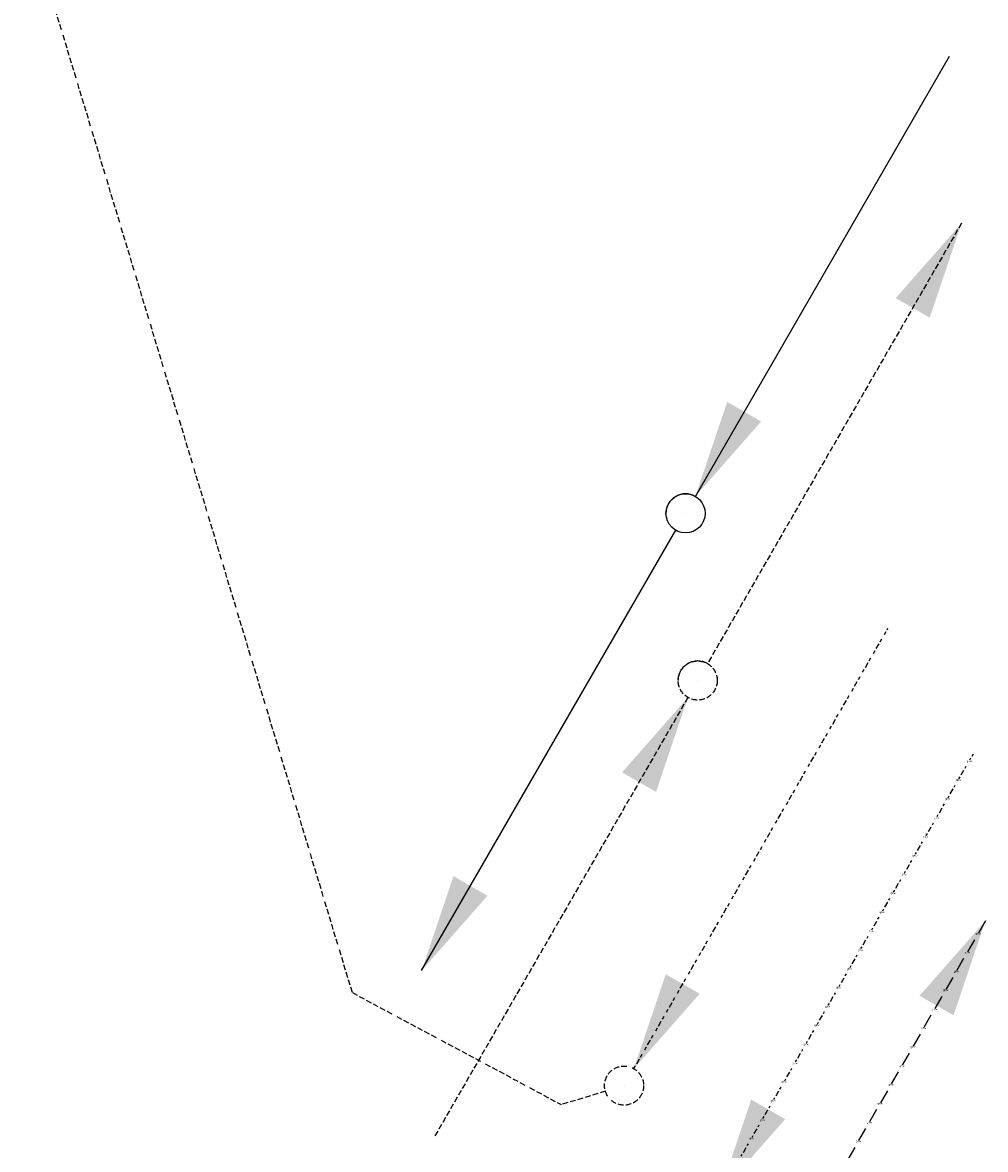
# Model space of a CAD drawing. Header units: millimetres. Extents: x -2733 to 48660, y -299 to 65852.
# Tile 21 of 44: x 47798 to 48660, y 7547 to 8556. Entities that reach past the tile are written whole.
import ezdxf
from ezdxf.enums import TextEntityAlignment as Align

# ---------------------------------------------------------------- set-up
doc = ezdxf.new("R2010")
doc.units = ezdxf.units.MM
for name, pattern in [('2322102', [45, 5, -2, 5, -2, 5, -2, 5, -2, 5, -2, 5, -5]), ('2322102_a', [19.5, 3, -2, 5, -2, 3, -4.5]), ('2322105', [47, 40, -7]), ('2322105_a', [19.5, 12.5, -7]), ('2322106', [47, 5, -2, 5, -2, 5, -2, 5, -2, 5, -2, 5, -7]), ('2322106_a', [19.5, 2, -2, 5, -2, 2, -6.5]), ('2322107', [2000, 1000, 1000]), ('2322107_a', [2000, 1000, 1000]), ('2322108', [7, 5, -2]), ('2322108_a', [7, 5, -2])]:
    doc.linetypes.add(name, pattern=pattern)
for name, color, linetype in [('WL5501--', 4, '2322105'), ('WL5502--', 4, '2322106'), ('WL561---_AANVOER', 1, '2322107'), ('WL561---_RETOUR', 5, '2322108'), ('WL5627--', 4, '2322102'), ('WL570---_APP', 2, 'Continuous'), ('WM561---', 1, 'Continuous')]:
    doc.layers.add(name, color=color, linetype=linetype)
doc.styles.add('STABICAD-018', font='ISOCP.SHX', dxfattribs={"height": 90})
doc.styles.get("Standard").update_dxf_attribs({"font": 'arial.ttf'})

# ---------------------------------------------------------------- blocks, each defined once
blk = doc.blocks.new('*U946')
at = {"linetype": '2322107'}
for points in [[(8.8, 15.2), (37.3, 99.7), (67.7, 82.2)], [(-236.2, -409.2), (-207.7, -324.7), (-177.3, -342.2)]]:
    blk.add_hatch(color=2, dxfattribs=at).paths.add_polyline_path(points, flags=0)
at = {"color": 2, "linetype": '2322107_a'}
for p, q in [((8.8, 15.2, 3000), (236.2, 409.2, 3000)), ((-236.2, -409.2, 3000), (-8.8, -15.2, 3000))]:
    blk.add_line(p, q, dxfattribs=at)
at = {"color": 0, "linetype": '2322107'}
blk.add_line((0, 0), (0, 0, 3000), dxfattribs=at)
at = {"color": 2, "linetype": '2322107'}
blk.add_circle((0, 0, 3000), 17.5, dxfattribs=at)
at = {"color": 0, "linetype": '2322107'}
blk.add_arc((0, 0, 3000), 17.5, 60, 180, dxfattribs=at)
at = {"layer": 'WM561---', "color": 2}
for tag in ['SECTIONCODE', 'POSITIONCODE']:
    blk.add_attdef(tag, (44269.2, 21770.3, 1499.5), '', height=1.2, dxfattribs=at)
at = {"layer": 'WM561---', "color": 2, "style": 'STABICAD-018'}
for tag, p in [('CODE', (44269.2, 21720.3)), ('FLOORCODE', (44319.2, 21620.3))]:
    blk.add_attdef(tag, p, '', height=1.2, dxfattribs=at)
blk = doc.blocks.new('*U947')
at = {"linetype": '2322108'}
for points in [[(236.2, 409.2), (207.7, 324.7), (177.3, 342.2)], [(-8.8, -15.2), (-37.3, -99.7), (-67.7, -82.2)]]:
    blk.add_hatch(color=2, dxfattribs=at).paths.add_polyline_path(points, flags=0)
at = {"color": 2, "linetype": '2322108_a'}
for p, q in [((236.2, 409.2, 3000), (8.8, 15.2, 3000)), ((-8.8, -15.2, 3000), (-236.2, -409.2, 3000))]:
    blk.add_line(p, q, dxfattribs=at)
at = {"color": 0, "linetype": '2322108'}
blk.add_line((0, 0), (0, 0, 3000), dxfattribs=at)
at = {"color": 2, "linetype": '2322108'}
blk.add_circle((0, 0, 3000), 17.5, dxfattribs=at)
at = {"color": 0, "linetype": '2322108'}
blk.add_arc((0, 0, 3000), 17.5, 60, 180, dxfattribs=at)
at = {"layer": 'WM561---', "color": 2}
for tag in ['SECTIONCODE', 'POSITIONCODE']:
    blk.add_attdef(tag, (44280.1, 21620.7, 1499.5), '', height=1.2, dxfattribs=at)
at = {"layer": 'WM561---', "color": 2, "style": 'STABICAD-018'}
for tag, p in [('CODE', (44280.1, 21570.7)), ('FLOORCODE', (44330.1, 21470.7))]:
    blk.add_attdef(tag, p, '', height=1.2, dxfattribs=at)
blk = doc.blocks.new('*U948')
at = {"linetype": '2322106'}
for points in [[(8.8, 15.2), (37.3, 99.7), (67.7, 82.2)], [(-236.2, -409.2), (-207.7, -324.7), (-177.3, -342.2)]]:
    blk.add_hatch(color=2, dxfattribs=at).paths.add_polyline_path(points, flags=0)
at = {"color": 2, "linetype": '2322106_a'}
for p, q in [((8.8, 15.2, 3000), (236.2, 409.2, 3000)), ((-236.2, -409.2, 3000), (-8.8, -15.2, 3000))]:
    blk.add_line(p, q, dxfattribs=at)
at = {"color": 0, "linetype": '2322106'}
blk.add_line((0, 0), (0, 0, 3000), dxfattribs=at)
at = {"color": 2, "linetype": '2322106'}
blk.add_circle((0, 0, 3000), 17.5, dxfattribs=at)
at = {"color": 0, "linetype": '2322106'}
blk.add_arc((0, 0, 3000), 17.5, 60, 180, dxfattribs=at)
at = {"layer": 'WM561---', "color": 2}
for tag in ['SECTIONCODE', 'POSITIONCODE']:
    blk.add_attdef(tag, (44290.7, 21471, 1499.5), '', height=1.2, dxfattribs=at)
at = {"layer": 'WM561---', "color": 2, "style": 'STABICAD-018'}
for tag, p in [('CODE', (44290.7, 21421)), ('FLOORCODE', (44340.7, 21321))]:
    blk.add_attdef(tag, p, '', height=1.2, dxfattribs=at)
blk = doc.blocks.new('*U949')
at = {"linetype": '2322105'}
for points in [[(236.2, 409.2), (207.7, 324.7), (177.3, 342.2)], [(-8.8, -15.2), (-37.3, -99.7), (-67.7, -82.2)]]:
    blk.add_hatch(color=2, dxfattribs=at).paths.add_polyline_path(points, flags=0)
at = {"color": 2, "linetype": '2322105_a'}
for p, q in [((236.2, 409.2, 3000), (8.8, 15.2, 3000)), ((-8.8, -15.2, 3000), (-236.2, -409.2, 3000))]:
    blk.add_line(p, q, dxfattribs=at)
at = {"color": 0, "linetype": '2322105'}
blk.add_line((0, 0), (0, 0, 3000), dxfattribs=at)
at = {"color": 2, "linetype": '2322105'}
blk.add_circle((0, 0, 3000), 17.5, dxfattribs=at)
at = {"color": 0, "linetype": '2322105'}
blk.add_arc((0, 0, 3000), 17.5, 60, 180, dxfattribs=at)
at = {"layer": 'WM561---', "color": 2}
for tag in ['SECTIONCODE', 'POSITIONCODE']:
    blk.add_attdef(tag, (44301.4, 21321.4, 1499.5), '', height=1.2, dxfattribs=at)
at = {"layer": 'WM561---', "color": 2, "style": 'STABICAD-018'}
for tag, p in [('CODE', (44301.4, 21271.4)), ('FLOORCODE', (44351.4, 21171.4))]:
    blk.add_attdef(tag, p, '', height=1.2, dxfattribs=at)
blk = doc.blocks.new('*U952')
at = {"linetype": '2322102'}
blk.add_hatch(color=2, dxfattribs=at).paths.add_polyline_path([(8.8, 15.2), (37.3, 99.7), (67.7, 82.2)], flags=0)
at = {"color": 2, "linetype": '2322102_a'}
blk.add_line((8.8, 15.2, 3000), (236.2, 409.2, 3000), dxfattribs=at)
at = {"color": 0, "linetype": '2322102'}
blk.add_line((0, 0), (0, 0, 3000), dxfattribs=at)
blk.add_circle((0, 0, 3000), 17.5, dxfattribs=at)
at = {"color": 2, "linetype": '2322102'}
blk.add_circle((0, 0, 3000), 17.5, dxfattribs=at)
at = {"layer": 'WL570---_APP', "color": 2, "style": 'STABICAD-018'}
for tag, p in [('SECTIONCODE', (48336.6, 7754.3, 1499.5)), ('POSITIONCODE', (48336.6, 7754.3, 1499.5)), ('CODE', (48336.6, 7704.3)), ('FLOORCODE', (48386.6, 7604.3))]:
    blk.add_attdef(tag, p, '', height=1.2, dxfattribs=at)

msp = doc.modelspace()

# ---------------------------------------------------------------- linework, layer by layer
at = {"layer": 'WL5627--', "linetype": '2322102'}
for p, q in [((48093.4, 7687.5), (46936.2, 11516.4)), ((48093.4, 7687.5), (48280.4, 7587.3)), ((48319.9, 7599.2), (48280.4, 7587.3))]:
    msp.add_line(p, q, dxfattribs=at)

# ---------------------------------------------------------------- block references
at = {"layer": 'WL5501--', "linetype": '2322105'}
msp.add_blockref('*U949', (48423.8, 7342.5), dxfattribs=at)
at = {"layer": 'WL5502--', "linetype": '2322106'}
msp.add_blockref('*U948', (48413.1, 7492.1), dxfattribs=at)
at = {"layer": 'WL561---_AANVOER', "linetype": '2322107'}
msp.add_blockref('*U946', (48391.6, 8116.4), dxfattribs=at)
at = {"layer": 'WL561---_RETOUR', "linetype": '2322108'}
msp.add_blockref('*U947', (48402.5, 7966.8), dxfattribs=at)
at = {"layer": 'WL5627--', "linetype": '2322102'}
msp.add_blockref('*U952', (48336.6, 7604.3), dxfattribs=at)

# ---------------------------------------------------------------- texts
at = {"layer": 'WL5501--', "color": 2, "style": 'STABICAD-018'}
for p in [(48653.6, 7740.4, 3000), (48643.8, 7723.5, 3000), (48634.1, 7706.6, 3000), (48624.3, 7689.8, 3000), (48614.6, 7672.9, 3000), (48604.8, 7656, 3000), (48595.1, 7639.1, 3000), (48585.3, 7622.2, 3000), (48575.6, 7605.3, 3000), (48565.8, 7588.4, 3000), (48556.1, 7571.5, 3000), (48546.3, 7554.7, 3000)]:
    msp.add_text('gkw', height=1.8, dxfattribs=at).set_placement(p, align=Align.MIDDLE_CENTER)
at = {"layer": 'WL5502--', "color": 2, "style": 'STABICAD-018'}
for p in [(48645.6, 7894.8, 3000), (48635.9, 7877.9, 3000), (48626.1, 7861, 3000), (48616.4, 7844.1, 3000), (48606.6, 7827.2, 3000), (48596.9, 7810.4, 3000), (48587.1, 7793.5, 3000), (48577.4, 7776.6, 3000), (48567.6, 7759.7, 3000), (48557.9, 7742.8, 3000), (48548.1, 7725.9, 3000), (48538.4, 7709, 3000), (48528.6, 7692.1, 3000), (48518.9, 7675.3, 3000), (48509.1, 7658.4, 3000), (48499.4, 7641.5, 3000), (48489.6, 7624.6, 3000), (48479.9, 7607.7, 3000), (48470.1, 7590.8, 3000), (48460.4, 7573.9, 3000), (48450.6, 7557, 3000)]:
    msp.add_text('gkw', height=1.8, dxfattribs=at).set_placement(p, align=Align.MIDDLE_CENTER)

doc.saveas('drawing.dxf')
